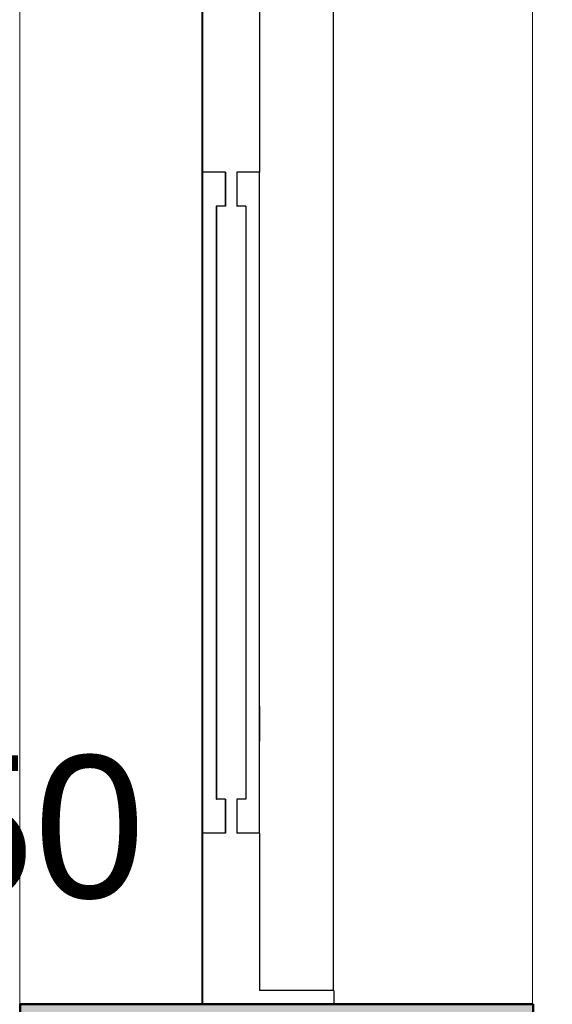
# Model space of a CAD drawing. Header units: millimetres. Extents: x -25478 to 4005, y -8416 to 11348.
# Tile 156 of 256: x -10981 to -10514, y 530 to 1394. Entities that reach past the tile are written whole.
import ezdxf

# ---------------------------------------------------------------- set-up
doc = ezdxf.new("R2010")
doc.units = ezdxf.units.MM
doc.header["$MEASUREMENT"] = 0
doc.linetypes.add('Wipeout_Contour', pattern=[1000, 0, -1000])
for name, color, linetype in [('POHLED ZÁPADNÍ_1_Konstrukce - nosné', 7, 'Continuous'), ('POHLED ZÁPADNÍ_1_Kóty - SP', 7, 'Continuous'), ('POHLED ZÁPADNÍ_1_Nové_Konstrukce - nosné', 7, 'Continuous'), ('POHLED ZÁPADNÍ_1_Nové_Výplně - Povrchové', 7, 'Continuous'), ('POHLED ZÁPADNÍ_1_Výplně - Povrchové', 7, 'Continuous'), ('POHLED ZÁPADNÍ_1_Výplně – Řezové', 7, 'Continuous')]:
    doc.layers.add(name, color=color, linetype=linetype)
doc.styles.add('GENEROVANÝ_STYL_2', font='txt')

msp = doc.modelspace()

# ---------------------------------------------------------------- wipeouts: each hides what was drawn before it
at = {"color": 254, "linetype": 'Wipeout_Contour', "lineweight": 0, "ltscale": 55247.538842}
msp.add_wipeout([(-10981.25, 2580), (-10981.25, 450), (-10980.71, 450), (-10980.71, 530), (-10981.25, 530)], dxfattribs=at).dxf.layer = 'POHLED ZÁPADNÍ_1_Výplně - Povrchové'
at = {"color": 254, "linetype": 'Wipeout_Contour', "lineweight": 0, "ltscale": 64830.960958}
msp.add_wipeout([(-10706.11, 542), (-10705.71, 530), (-10531.25, 530), (-10531.25, 2580), (-10705.71, 2580), (-10705.71, 2500)], dxfattribs=at).dxf.layer = 'POHLED ZÁPADNÍ_1_Výplně - Povrchové'

# ---------------------------------------------------------------- next in the draw order: wipeouts: each hides what was drawn before it
at = {"color": 254, "linetype": 'Wipeout_Contour', "lineweight": 0, "ltscale": 77769.951966}
msp.add_wipeout([(-10531.25, 2580), (-10531.25, 530), (-10530.71, 530), (-10530.71, 380), (-6348.48, 380), (-6348.48, 3180), (-10530.71, 3180), (-10530.71, 2580)], dxfattribs=at).dxf.layer = 'POHLED ZÁPADNÍ_1_Nové_Výplně - Povrchové'
at = {"color": 254, "linetype": 'Wipeout_Contour', "lineweight": 0, "ltscale": 87088.25361}
msp.add_wipeout([(-10770.71, 2402), (-10770.98, 1410), (-10770.71, 1260), (-10770.98, 680), (-10770.71, 542), (-10706.11, 542), (-10706.11, 2500), (-10770.71, 2500)], dxfattribs=at).dxf.layer = 'POHLED ZÁPADNÍ_1_Nové_Výplně - Povrchové'
at = {"color": 254, "linetype": 'Wipeout_Contour', "lineweight": 0, "ltscale": 55339.956256}
msp.add_wipeout([(-10981.25, 2580), (-10981.25, 530), (-10821.25, 530), (-10821.25, 2500), (-10821.25, 2580)], dxfattribs=at).dxf.layer = 'POHLED ZÁPADNÍ_1_Výplně - Povrchové'

# ---------------------------------------------------------------- next in the draw order: linework, layer by layer
at = {"layer": 'POHLED ZÁPADNÍ_1_Konstrukce - nosné', "color": 7, "linetype": 'Continuous', "lineweight": 50}
for p, q in [((-10980.71, 530), (-10980.71, 380)), ((-10530.71, 530), (-10530.71, 380))]:
    msp.add_line(p, q, dxfattribs=at)
at = {"layer": 'POHLED ZÁPADNÍ_1_Nové_Konstrukce - nosné', "color": 251, "linetype": 'Continuous', "lineweight": 20, "true_color": 0x6a6a6a}
for p, q in [((-10981.24, 530), (-10981.24, 2580)), ((-10531.25, 2580), (-10531.25, 530)), ((-10980.71, 530), (-10981.24, 530))]:
    msp.add_line(p, q, dxfattribs=at)
at = {"layer": 'POHLED ZÁPADNÍ_1_Nové_Konstrukce - nosné', "color": 1, "linetype": 'Continuous', "lineweight": 25}
for p, q in [((-10706.11, 2500), (-10706.11, 542)), ((-10705.71, 542), (-10770.71, 542)), ((-10705.71, 542), (-10705.71, 530))]:
    msp.add_line(p, q, dxfattribs=at)

# ---------------------------------------------------------------- next in the draw order: texts
at = {"layer": 'POHLED ZÁPADNÍ_1_Kóty - SP', "color": 7, "linetype": 'Continuous', "lineweight": 13, "insert": (-11410.31, 600), "char_height": 125, "width": 528.0013, "attachment_point": 7, "style": 'GENEROVANÝ_STYL_2'}
msp.add_mtext('\\A1;{\\pql;\\fArial|b0|i0|c0|p38;+0,450}', dxfattribs=at)

# ---------------------------------------------------------------- next in the draw order: wipeouts: each hides what was drawn before it
at = {"color": 254, "linetype": 'Wipeout_Contour', "lineweight": 0, "ltscale": 32774.880144}
msp.add_wipeout([(-10821.13, 530), (-10821.13, 2500), (-10821.25, 530)], dxfattribs=at).dxf.layer = 'POHLED ZÁPADNÍ_1_Nové_Výplně - Povrchové'
at = {"color": 254, "linetype": 'Wipeout_Contour', "lineweight": 0, "ltscale": 86645.187186}
msp.add_wipeout([(-10770.98, 1260), (-10790.71, 1260), (-10790.71, 1230), (-10782.71, 1230), (-10782.71, 710), (-10790.71, 710), (-10790.71, 680), (-10770.98, 680)], dxfattribs=at).dxf.layer = 'POHLED ZÁPADNÍ_1_Nové_Výplně - Povrchové'

# ---------------------------------------------------------------- next in the draw order: linework, layer by layer
at = {"layer": 'POHLED ZÁPADNÍ_1_Nové_Konstrukce - nosné', "color": 1, "linetype": 'Continuous', "lineweight": 25}
for p, q in [((-10770.71, 1410), (-10770.71, 1260)), ((-10790.71, 1260), (-10790.71, 1230)), ((-10770.71, 1260), (-10790.71, 1260)), ((-10770.98, 680), (-10770.98, 1260)), ((-10782.71, 1230), (-10790.71, 1230)), ((-10782.71, 1230), (-10782.71, 710)), ((-10770.73, 729.92), (-10770.63, 791.43)), ((-10790.71, 710), (-10790.71, 680)), ((-10782.71, 710), (-10790.71, 710)), ((-10770.8, 680), (-10770.78, 691.47)), ((-10770.71, 680), (-10790.71, 680)), ((-10770.71, 680), (-10770.71, 542))]:
    msp.add_line(p, q, dxfattribs=at)

# ---------------------------------------------------------------- next in the draw order: wipeouts: each hides what was drawn before it
at = {"color": 254, "linetype": 'Wipeout_Contour', "lineweight": 0, "ltscale": 86840.265575}
msp.add_wipeout([(-10800.98, 1260), (-10820.98, 1260), (-10820.98, 680), (-10800.98, 680), (-10800.98, 710), (-10808.93, 710), (-10808.93, 1230), (-10800.98, 1230)], dxfattribs=at).dxf.layer = 'POHLED ZÁPADNÍ_1_Nové_Výplně - Povrchové'

# ---------------------------------------------------------------- next in the draw order: wipeouts: each hides what was drawn before it
at = {"color": 254, "linetype": 'Wipeout_Contour', "lineweight": 0, "ltscale": 54818.474561}
msp.add_wipeout([(-10821.13, 2402), (-10821.13, 680), (-10820.98, 1260), (-10820.98, 1410), (-10820.98, 2402)], dxfattribs=at).dxf.layer = 'POHLED ZÁPADNÍ_1_Nové_Výplně - Povrchové'
at = {"color": 254, "linetype": 'Wipeout_Contour', "lineweight": 0, "ltscale": 32618.53788}
msp.add_wipeout([(-10800.98, 1260), (-10800.98, 1230), (-10800.71, 1260)], dxfattribs=at).dxf.layer = 'POHLED ZÁPADNÍ_1_Nové_Výplně - Povrchové'
at = {"color": 254, "linetype": 'Wipeout_Contour', "lineweight": 0, "ltscale": 32588.916883}
msp.add_wipeout([(-10808.93, 1230), (-10808.93, 710), (-10808.71, 1230)], dxfattribs=at).dxf.layer = 'POHLED ZÁPADNÍ_1_Nové_Výplně - Povrchové'
at = {"color": 254, "linetype": 'Wipeout_Contour', "lineweight": 0, "ltscale": 32470.215157}
msp.add_wipeout([(-10800.98, 710), (-10800.98, 680), (-10800.71, 710)], dxfattribs=at).dxf.layer = 'POHLED ZÁPADNÍ_1_Nové_Výplně - Povrchové'

# ---------------------------------------------------------------- next in the draw order: linework, layer by layer
at = {"layer": 'POHLED ZÁPADNÍ_1_Nové_Konstrukce - nosné', "color": 1, "linetype": 'Continuous', "lineweight": 25}
for p, q in [((-10800.98, 1260), (-10800.98, 1230)), ((-10800.71, 1260), (-10800.71, 1230)), ((-10808.71, 1230), (-10808.93, 1230)), ((-10808.93, 1230), (-10808.93, 710)), ((-10808.71, 1230), (-10808.71, 710)), ((-10800.71, 1230), (-10808.71, 1230)), ((-10820.93, 729.92), (-10820.83, 791.43)), ((-10808.93, 710), (-10808.71, 710)), ((-10800.71, 710), (-10808.71, 710)), ((-10800.98, 710), (-10800.98, 680)), ((-10800.71, 710), (-10800.71, 680))]:
    msp.add_line(p, q, dxfattribs=at)

# ---------------------------------------------------------------- next in the draw order: wipeouts: each hides what was drawn before it
at = {"color": 254, "linetype": 'Wipeout_Contour', "lineweight": 0, "ltscale": 32718.305014}
msp.add_wipeout([(-10820.98, 1410), (-10820.98, 1260), (-10820.71, 1410)], dxfattribs=at).dxf.layer = 'POHLED ZÁPADNÍ_1_Nové_Výplně - Povrchové'
at = {"color": 254, "linetype": 'Wipeout_Contour', "lineweight": 0, "ltscale": 32518.156752}
msp.add_wipeout([(-10821.13, 680), (-10821.13, 530), (-10820.71, 680)], dxfattribs=at).dxf.layer = 'POHLED ZÁPADNÍ_1_Nové_Výplně - Povrchové'

# ---------------------------------------------------------------- next in the draw order: hatches: boundary and pattern name
at = {"layer": 'POHLED ZÁPADNÍ_1_Výplně – Řezové', "linetype": 'Continuous', "lineweight": 13}
msp.add_hatch(color=254, dxfattribs=at).paths.add_polyline_path([(-10530.71, 380), (-10530.71, 530), (-10980.71, 530), (-10980.71, 380)])

# ---------------------------------------------------------------- next in the draw order: linework, layer by layer
at = {"layer": 'POHLED ZÁPADNÍ_1_Konstrukce - nosné', "color": 7, "linetype": 'Continuous', "lineweight": 50, "flags": 128}
msp.add_lwpolyline([(-10530.71, 530), (-10705.71, 530), (-10770.71, 530), (-10820.71, 530), (-10980.71, 530)], dxfattribs=at)
at = {"layer": 'POHLED ZÁPADNÍ_1_Nové_Konstrukce - nosné', "color": 1, "linetype": 'Continuous', "lineweight": 25}
for p, q in [((-10821.25, 530), (-10821.25, 2500)), ((-10820.98, 2402), (-10821.13, 680)), ((-10820.71, 1410), (-10820.71, 1260)), ((-10820.98, 680), (-10820.98, 1260)), ((-10820.98, 1260), (-10820.71, 1260)), ((-10800.71, 1260), (-10820.71, 1260)), ((-10821.08, 629.96), (-10820.98, 691.47)), ((-10820.98, 680), (-10821.13, 530)), ((-10820.71, 680), (-10820.98, 680)), ((-10820.71, 680), (-10820.71, 530)), ((-10800.71, 680), (-10820.71, 680)), ((-10821.23, 530), (-10821.14, 591.51))]:
    msp.add_line(p, q, dxfattribs=at)

doc.saveas('drawing.dxf')
